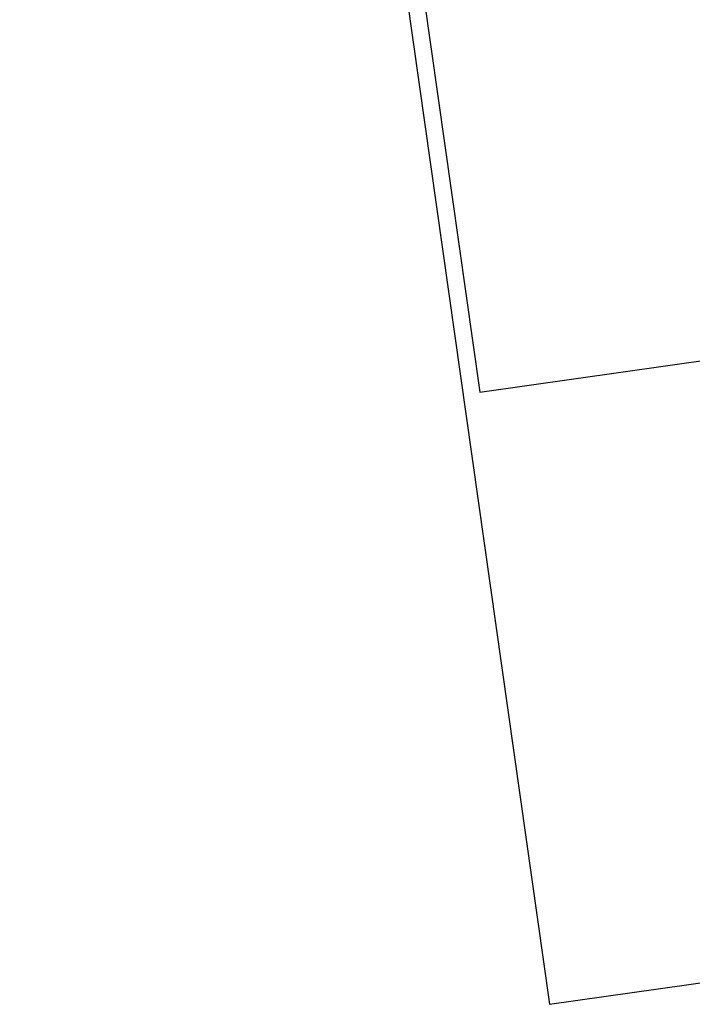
# Model space of a CAD drawing. Extents: x 446457 to 447032, y 444506 to 445688.
# Tile 1 of 43: x 446457 to 446659, y 444506 to 444802. Entities that reach past the tile are written whole.
import ezdxf

# ---------------------------------------------------------------- set-up
doc = ezdxf.new("R2010")
doc.units = 0
doc.header["$LTSCALE"] = 2
doc.header["$MEASUREMENT"] = 0
doc.linetypes.add('AUSGEZOGEN', pattern=[0])
doc.layers.get('0').update_dxf_attribs({"linetype": 'AUSGEZOGEN'})
for name, color, linetype in [('FBR', 8, 'CONTINUOUS'), ('Planeinteilung', 6, 'CONTINUOUS'), ('RAHMEN', 250, 'AUSGEZOGEN')]:
    doc.layers.add(name, color=color, linetype=linetype)

# ---------------------------------------------------------------- blocks, each defined once
blk = doc.blocks.new('1135420')
for p, q in [((1135, 0), (1135, 297)), ((0, 0), (1135, 0))]:
    blk.add_line(p, q)
at = {"layer": 'RAHMEN'}
for p, q in [((950, 5), (950, 415)), ((25, 5), (950, 5))]:
    blk.add_line(p, q, dxfattribs=at)

msp = doc.modelspace()

# ---------------------------------------------------------------- linework, layer by layer
at = {"layer": 'FBR'}
for points in [[(446727.61, 445203.66, 0.000005), (446731.55, 445175.83, 0.000006)], [(446734.44, 445155.44, 0.000005), (446738.34, 445127.87, 0.000006)], [(446721.37, 445277.64, -0.000013), (446726.04, 445244.73, -0.000025), (446728.41, 445227.99, -0.000188), (446731.78, 445204.22, 0.000116), (446735.14, 445180.44, 0.000098), (446738.6, 445156, -0.000125), (446742.07, 445131.57, -0.00007), (446745.54, 445107, 0.000053), (446749.01, 445082.43, 0.000033), (446753.82, 445048.45, 0.00007), (446756.1, 445032.39, 0.000049), (446757.1, 445025.34, 0.000008), (446763.02, 444983.7, 0.000035), (446769.86, 444935.6, 0.000241), (446770.85, 444928.66, 0.000398), (446771.04, 444927.39, -0.000146), (446771.22, 444926.12, -0.001113), (446773.4, 444910.74, 0.00067), (446776.99, 444885.18), (446784.08, 444835.29, -0.000024), (446786.4, 444818.9, -0.000012), (446791.07, 444785.97)]]:
    msp.add_lwpolyline(points, format="xyb", dxfattribs=at)

# ---------------------------------------------------------------- block references
at = {"layer": 'Planeinteilung', "linetype": 'Continuous', "rotation": 278.0670990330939}
msp.add_blockref('1135420', (446457.28, 445629.54), dxfattribs=at)

doc.saveas('drawing.dxf')
